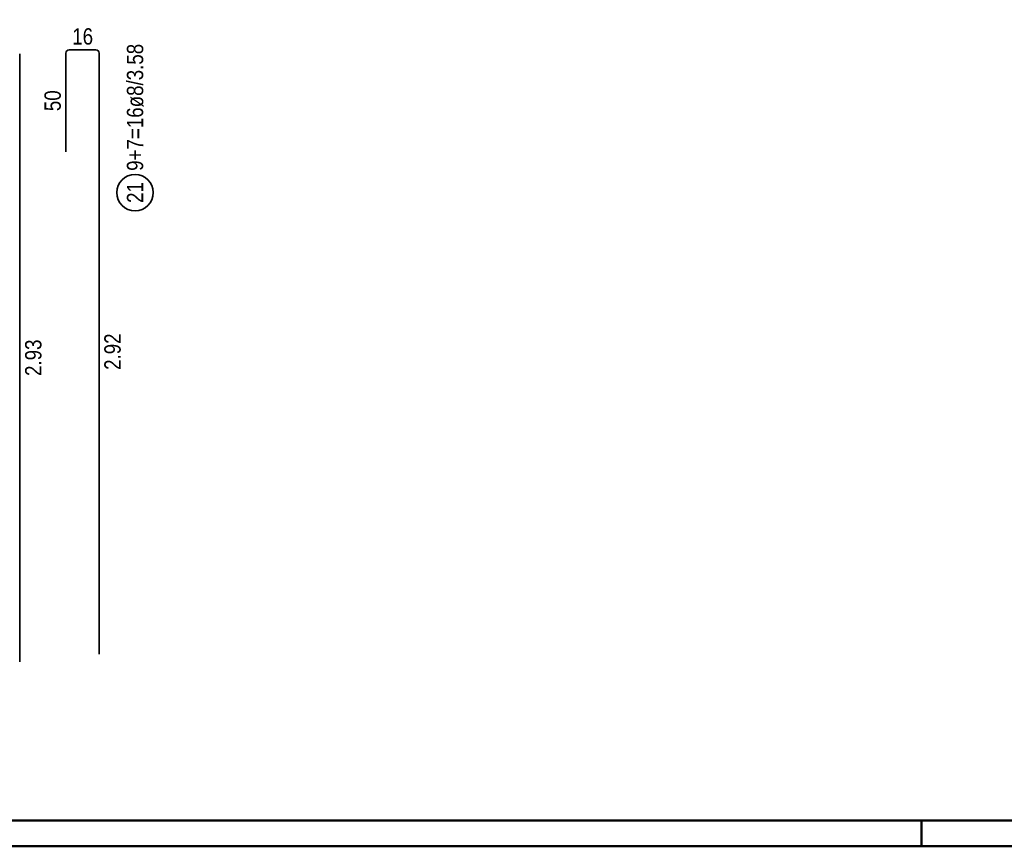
# Model space of a CAD drawing. Header units: millimetres. Extents: x -4 to 30.7, y -2.9 to 30.7.
# Tile 28 of 39: x 20.6 to 25.4, y 0 to 4. Entities that reach past the tile are written whole.
import ezdxf

# ---------------------------------------------------------------- set-up
doc = ezdxf.new("R2010")
doc.units = ezdxf.units.MM
doc.styles.add('Arial Narrow', font='ARIALN.TTF')

msp = doc.modelspace()

# ---------------------------------------------------------------- linework, layer by layer
at = {"color": 2, "linetype": 'Continuous', "lineweight": 35}
for p, q in [((20.627912, 3.818135), (20.627912, 0.888135)), ((20.849943, 3.346373), (20.849943, 3.822373)), ((20.865943, 3.838373), (20.993946, 3.838373)), ((21.009946, 3.822373), (21.009946, 0.926373)), ((20.627912, 0.888135), (20.627912, 0.888135))]:
    msp.add_line(p, q, dxfattribs=at)
at = {"color": 4, "linetype": 'Continuous', "lineweight": 50}
for p, q in [((0.5, 0.125), (29.6, 0.125)), ((0, 0), (29.725, 0))]:
    msp.add_line(p, q, dxfattribs=at)
at = {"color": 4, "linetype": 'Continuous', "lineweight": 50, "ltscale": 0.4}
msp.add_line((24.975, 0), (24.975, 0.125), dxfattribs=at)
at = {"color": 2, "linetype": 'Continuous', "lineweight": 35}
msp.add_circle((21.182981, 3.149967), 0.0875, dxfattribs=at)
for centre, start, end in [((20.865943, 3.822373), 90, 180), ((20.993946, 3.822373), 0, 90)]:
    msp.add_arc(centre, 0.016, start, end, dxfattribs=at)

# ---------------------------------------------------------------- texts
at = {"color": 2, "lineweight": 35, "insert": (20.880332, 3.942123), "char_height": 0.07875, "attachment_point": 1, "line_spacing_factor": 0.9, "style": 'Arial Narrow'}
msp.add_mtext('16', dxfattribs=at)
at = {"color": 2, "lineweight": 35, "char_height": 0.07875, "attachment_point": 1, "rotation": 90, "line_spacing_factor": 0.9, "style": 'Arial Narrow'}
for s, insert in [('9+7=16ø8/3.58', (21.143606, 3.254967)), ('50', (20.746193, 3.542761)), ('21', (21.143606, 3.100354)), ('2.93', (20.652912, 2.26651)), ('2.92', (21.034946, 2.295748))]:
    msp.add_mtext(s, dxfattribs=dict(at, insert=insert))

doc.saveas('drawing.dxf')
